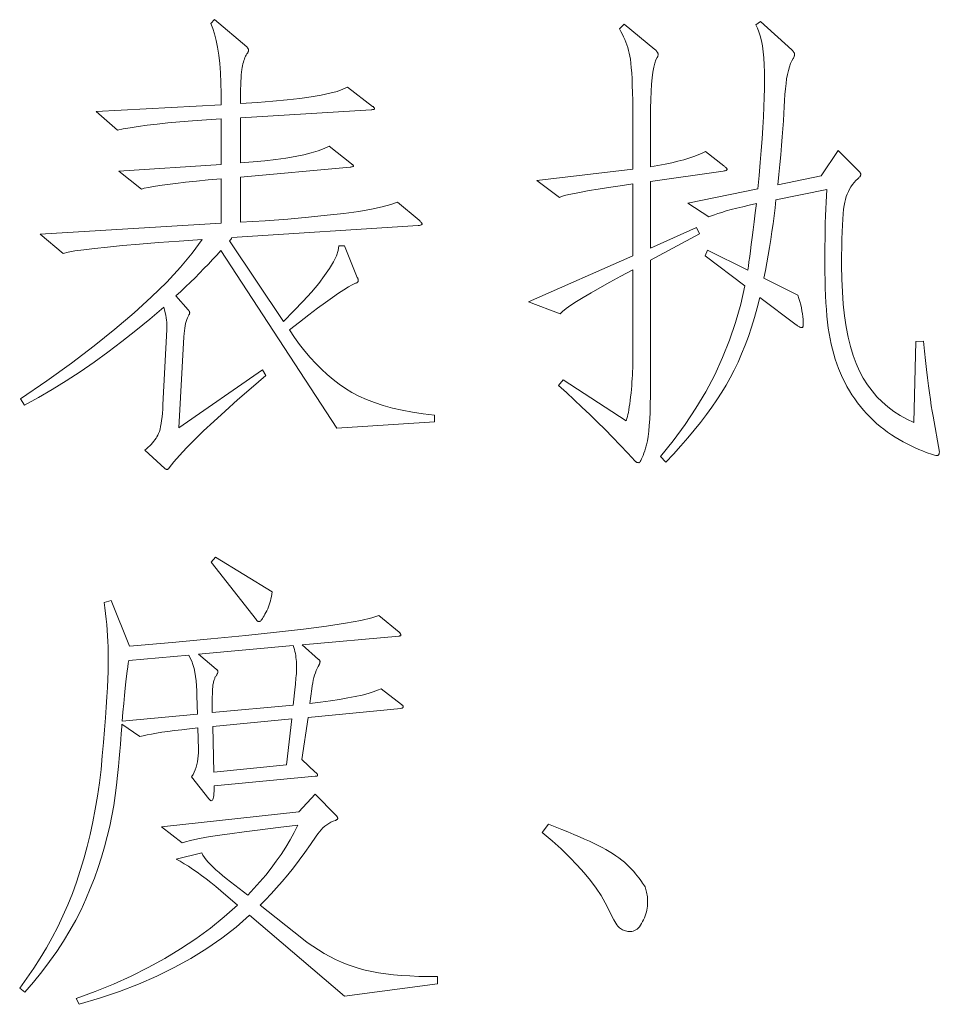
# Model space of a CAD drawing. Extents: x 0 to 1189, y 0 to 841.
# Tile 41 of 132: x 118 to 128, y 87 to 98. Entities that reach past the tile are written whole.
import ezdxf

# ---------------------------------------------------------------- set-up
doc = ezdxf.new("R2010")
doc.units = 0

msp = doc.modelspace()

# ---------------------------------------------------------------- linework, layer by layer
at = {"color": 7, "lineweight": 13}
for points in [[(122.483, 93.26), (121.406, 93.192), (120.129, 95.15), (120.084, 95.1), (120.038, 95.051), (119.991, 95.001), (119.943, 94.951), (119.894, 94.901), (119.844, 94.85), (119.793, 94.8), (119.74, 94.75), (119.687, 94.699), (119.633, 94.649), (119.77, 94.495), (119.773, 94.491), (119.776, 94.487), (119.778, 94.484), (119.78, 94.48), (119.782, 94.477), (119.783, 94.474), (119.784, 94.471), (119.785, 94.468), (119.786, 94.466), (119.786, 94.464), (119.786, 94.462), (119.785, 94.459), (119.785, 94.457), (119.784, 94.455), (119.783, 94.452), (119.782, 94.449), (119.781, 94.446), (119.779, 94.444), (119.777, 94.441), (119.775, 94.437), (119.767, 94.424), (119.76, 94.408), (119.753, 94.389), (119.747, 94.369), (119.741, 94.346), (119.736, 94.321), (119.732, 94.294), (119.728, 94.265), (119.725, 94.234), (119.722, 94.2), (119.664, 93.197), (120.588, 93.836), (120.625, 93.772), (120.463, 93.634), (120.314, 93.503), (120.177, 93.381), (120.052, 93.267), (119.939, 93.161), (119.838, 93.063), (119.75, 92.974), (119.674, 92.892), (119.61, 92.819), (119.559, 92.753), (119.557, 92.75), (119.554, 92.748), (119.552, 92.745), (119.55, 92.743), (119.548, 92.742), (119.545, 92.74), (119.543, 92.739), (119.54, 92.738), (119.538, 92.738), (119.535, 92.738), (119.532, 92.738), (119.53, 92.738), (119.527, 92.739), (119.525, 92.739), (119.523, 92.74), (119.52, 92.741), (119.518, 92.743), (119.516, 92.744), (119.513, 92.746), (119.511, 92.748), (119.29, 92.949), (119.309, 92.965), (119.327, 92.981), (119.345, 92.997), (119.361, 93.013), (119.376, 93.03), (119.39, 93.047), (119.403, 93.063), (119.415, 93.08), (119.425, 93.098), (119.435, 93.115), (119.443, 93.134), (119.451, 93.156), (119.459, 93.182), (119.465, 93.21), (119.471, 93.242), (119.476, 93.277), (119.481, 93.316), (119.485, 93.357), (119.488, 93.402), (119.49, 93.45), (119.532, 94.279), (119.534, 94.297), (119.535, 94.316), (119.534, 94.337), (119.532, 94.359), (119.53, 94.383), (119.526, 94.409), (119.521, 94.436), (119.516, 94.465), (119.509, 94.495), (119.501, 94.527), (119.347, 94.395), (119.193, 94.268), (119.039, 94.146), (118.885, 94.03), (118.731, 93.919), (118.578, 93.813), (118.424, 93.713), (118.271, 93.618), (118.118, 93.529), (117.965, 93.445), (117.922, 93.514), (118.212, 93.715), (118.482, 93.91), (118.732, 94.1), (118.962, 94.284), (119.172, 94.462), (119.362, 94.635), (119.532, 94.803), (119.683, 94.965), (119.813, 95.121), (119.923, 95.271), (119.67, 95.254), (119.44, 95.237), (119.231, 95.22), (119.045, 95.204), (118.88, 95.188), (118.738, 95.173), (118.619, 95.159), (118.521, 95.145), (118.445, 95.131), (118.392, 95.118), (118.139, 95.33), (120.134, 95.451), (120.134, 95.942), (119.99, 95.928), (119.859, 95.915), (119.74, 95.903), (119.633, 95.89), (119.539, 95.879), (119.457, 95.867), (119.387, 95.856), (119.33, 95.846), (119.285, 95.836), (119.253, 95.826), (119.005, 96.026), (120.134, 96.1), (120.134, 96.602), (119.971, 96.591), (119.818, 96.58), (119.676, 96.568), (119.546, 96.556), (119.426, 96.544), (119.316, 96.531), (119.218, 96.518), (119.131, 96.504), (119.054, 96.49), (118.989, 96.475), (118.756, 96.681), (120.134, 96.755), (120.133, 96.881), (120.13, 96.999), (120.124, 97.108), (120.116, 97.21), (120.105, 97.304), (120.092, 97.39), (120.077, 97.467), (120.06, 97.537), (120.04, 97.599), (120.018, 97.652), (120.06, 97.695), (120.414, 97.394), (120.418, 97.39), (120.422, 97.386), (120.425, 97.382), (120.428, 97.378), (120.43, 97.375), (120.432, 97.371), (120.433, 97.368), (120.434, 97.365), (120.435, 97.362), (120.435, 97.359), (120.435, 97.357), (120.435, 97.354), (120.434, 97.351), (120.433, 97.348), (120.433, 97.345), (120.431, 97.343), (120.43, 97.34), (120.428, 97.337), (120.427, 97.333), (120.425, 97.33), (120.416, 97.318), (120.409, 97.305), (120.401, 97.291), (120.395, 97.276), (120.388, 97.26), (120.382, 97.244), (120.377, 97.226), (120.372, 97.207), (120.368, 97.187), (120.364, 97.167), (120.36, 97.144), (120.357, 97.117), (120.354, 97.087), (120.352, 97.053), (120.35, 97.015), (120.348, 96.973), (120.347, 96.928), (120.346, 96.879), (120.346, 96.827), (120.345, 96.771), (120.532, 96.783), (120.703, 96.797), (120.859, 96.811), (121, 96.827), (121.125, 96.845), (121.235, 96.863), (121.33, 96.883), (121.41, 96.904), (121.474, 96.927), (121.523, 96.95), (121.802, 96.739), (121.806, 96.736), (121.81, 96.733), (121.813, 96.73), (121.816, 96.727), (121.818, 96.725), (121.82, 96.722), (121.822, 96.719), (121.823, 96.717), (121.823, 96.715), (121.824, 96.713), (121.823, 96.711), (121.822, 96.709), (121.82, 96.707), (121.818, 96.706), (121.814, 96.705), (121.81, 96.704), (121.805, 96.703), (121.8, 96.703), (121.794, 96.702), (121.787, 96.702), (120.345, 96.612), (120.345, 96.116), (120.484, 96.127), (120.614, 96.139), (120.735, 96.153), (120.846, 96.169), (120.949, 96.186), (121.042, 96.205), (121.125, 96.227), (121.2, 96.25), (121.266, 96.274), (121.322, 96.301), (121.57, 96.106), (121.574, 96.102), (121.578, 96.1), (121.581, 96.097), (121.584, 96.094), (121.586, 96.092), (121.588, 96.089), (121.589, 96.087), (121.59, 96.085), (121.591, 96.083), (121.591, 96.082), (121.591, 96.08), (121.59, 96.079), (121.588, 96.077), (121.585, 96.076), (121.582, 96.075), (121.578, 96.073), (121.573, 96.072), (121.568, 96.071), (121.561, 96.07), (121.554, 96.069), (120.345, 95.958), (120.345, 95.462), (120.617, 95.479), (120.867, 95.497), (121.095, 95.517), (121.302, 95.538), (121.486, 95.559), (121.648, 95.582), (121.788, 95.606), (121.906, 95.63), (122.003, 95.656), (122.077, 95.683), (122.314, 95.483), (122.321, 95.478), (122.326, 95.473), (122.331, 95.468), (122.335, 95.464), (122.338, 95.46), (122.341, 95.456), (122.343, 95.452), (122.345, 95.449), (122.346, 95.446), (122.346, 95.443), (122.346, 95.441), (122.344, 95.438), (122.342, 95.436), (122.339, 95.434), (122.336, 95.432), (122.331, 95.43), (122.325, 95.428), (122.319, 95.427), (122.312, 95.426), (122.304, 95.425), (120.25, 95.293), (120.248, 95.288), (120.246, 95.284), (120.244, 95.28), (120.241, 95.277), (120.239, 95.273), (120.236, 95.269), (120.233, 95.266), (120.23, 95.262), (120.227, 95.259), (120.224, 95.256), (120.821, 94.369), (120.935, 94.484), (121.037, 94.591), (121.128, 94.692), (121.207, 94.786), (121.273, 94.873), (121.328, 94.953), (121.371, 95.026), (121.402, 95.092), (121.421, 95.151), (121.428, 95.203), (121.491, 95.203), (121.633, 94.854), (121.635, 94.85), (121.637, 94.846), (121.639, 94.842), (121.64, 94.838), (121.641, 94.835), (121.642, 94.831), (121.643, 94.827), (121.644, 94.824), (121.644, 94.821), (121.644, 94.817), (121.644, 94.814), (121.643, 94.811), (121.641, 94.808), (121.638, 94.805), (121.635, 94.802), (121.631, 94.798), (121.626, 94.795), (121.62, 94.792), (121.614, 94.789), (121.607, 94.786), (121.575, 94.771), (121.534, 94.748), (121.484, 94.718), (121.425, 94.679), (121.358, 94.631), (121.281, 94.576), (121.195, 94.513), (121.1, 94.441), (120.997, 94.362), (120.884, 94.274), (120.939, 94.192), (120.996, 94.115), (121.055, 94.041), (121.114, 93.971), (121.176, 93.904), (121.238, 93.842), (121.302, 93.783), (121.367, 93.728), (121.434, 93.677), (121.502, 93.63), (121.573, 93.586), (121.651, 93.545), (121.734, 93.508), (121.823, 93.473), (121.919, 93.442), (122.02, 93.414), (122.127, 93.39), (122.24, 93.368), (122.359, 93.349), (122.483, 93.334)], [(125.672, 96.084), (125.679, 96.079), (125.685, 96.074), (125.691, 96.07), (125.696, 96.065), (125.7, 96.061), (125.703, 96.058), (125.706, 96.054), (125.707, 96.051), (125.709, 96.048), (125.709, 96.045), (125.708, 96.042), (125.707, 96.04), (125.705, 96.038), (125.702, 96.036), (125.698, 96.034), (125.694, 96.032), (125.688, 96.03), (125.682, 96.029), (125.675, 96.028), (125.667, 96.026), (124.864, 95.91), (124.864, 95.176), (125.371, 95.403), (125.403, 95.335), (124.864, 95.044), (124.864, 93.646), (124.864, 93.547), (124.862, 93.455), (124.86, 93.37), (124.856, 93.292), (124.851, 93.221), (124.845, 93.157), (124.838, 93.101), (124.83, 93.051), (124.821, 93.008), (124.811, 92.972), (124.801, 92.942), (124.792, 92.915), (124.782, 92.89), (124.774, 92.869), (124.766, 92.852), (124.759, 92.837), (124.752, 92.826), (124.746, 92.818), (124.74, 92.813), (124.735, 92.811), (124.73, 92.812), (124.726, 92.812), (124.721, 92.813), (124.717, 92.814), (124.713, 92.815), (124.709, 92.817), (124.706, 92.819), (124.702, 92.822), (124.699, 92.824), (124.695, 92.827), (124.613, 92.916), (124.53, 93.004), (124.446, 93.091), (124.363, 93.176), (124.278, 93.26), (124.194, 93.343), (124.109, 93.424), (124.023, 93.505), (123.937, 93.584), (123.851, 93.661), (123.903, 93.725), (124.595, 93.271), (124.6, 93.284), (124.605, 93.3), (124.611, 93.319), (124.616, 93.341), (124.621, 93.366), (124.626, 93.395), (124.631, 93.426), (124.636, 93.46), (124.64, 93.497), (124.645, 93.537), (124.65, 93.579), (124.654, 93.62), (124.657, 93.66), (124.66, 93.7), (124.663, 93.739), (124.665, 93.777), (124.667, 93.815), (124.668, 93.852), (124.669, 93.889), (124.669, 93.925), (124.669, 94.939), (124.536, 94.868), (124.416, 94.801), (124.306, 94.74), (124.209, 94.684), (124.123, 94.633), (124.048, 94.587), (123.985, 94.546), (123.934, 94.51), (123.895, 94.479), (123.867, 94.453), (123.518, 94.585), (124.669, 95.092), (124.669, 95.884), (124.529, 95.863), (124.402, 95.844), (124.288, 95.826), (124.187, 95.81), (124.1, 95.794), (124.026, 95.78), (123.965, 95.767), (123.917, 95.755), (123.883, 95.745), (123.861, 95.736), (123.613, 95.921), (124.669, 96.048), (124.669, 96.607), (124.669, 96.709), (124.668, 96.803), (124.666, 96.891), (124.664, 96.97), (124.661, 97.043), (124.658, 97.108), (124.653, 97.165), (124.649, 97.215), (124.643, 97.258), (124.637, 97.293), (124.63, 97.325), (124.622, 97.356), (124.614, 97.387), (124.603, 97.418), (124.592, 97.448), (124.58, 97.478), (124.567, 97.507), (124.553, 97.537), (124.537, 97.566), (124.521, 97.594), (124.574, 97.647), (124.912, 97.367), (124.919, 97.361), (124.925, 97.355), (124.931, 97.349), (124.935, 97.344), (124.939, 97.338), (124.943, 97.333), (124.945, 97.328), (124.947, 97.323), (124.948, 97.319), (124.949, 97.314), (124.949, 97.31), (124.948, 97.306), (124.948, 97.302), (124.947, 97.298), (124.946, 97.295), (124.945, 97.291), (124.944, 97.288), (124.942, 97.284), (124.94, 97.281), (124.938, 97.278), (124.924, 97.251), (124.912, 97.215), (124.9, 97.171), (124.891, 97.117), (124.883, 97.054), (124.876, 96.983), (124.871, 96.902), (124.867, 96.813), (124.865, 96.715), (124.864, 96.607), (124.864, 96.074), (124.947, 96.088), (125.025, 96.103), (125.098, 96.118), (125.167, 96.134), (125.23, 96.15), (125.288, 96.168), (125.341, 96.186), (125.39, 96.204), (125.433, 96.223), (125.471, 96.243)], [(127.873, 94.152), (127.885, 94.041), (127.896, 93.937), (127.907, 93.838), (127.918, 93.746), (127.929, 93.66), (127.939, 93.58), (127.949, 93.507), (127.959, 93.439), (127.969, 93.378), (127.979, 93.324), (128.048, 92.928), (128.047, 92.921), (128.046, 92.914), (128.045, 92.909), (128.043, 92.904), (128.041, 92.9), (128.038, 92.897), (128.035, 92.894), (128.031, 92.892), (128.026, 92.891), (128.021, 92.891), (128.009, 92.892), (127.993, 92.895), (127.974, 92.9), (127.951, 92.908), (127.924, 92.917), (127.894, 92.929), (127.861, 92.942), (127.823, 92.958), (127.783, 92.976), (127.739, 92.996), (127.693, 93.018), (127.648, 93.041), (127.604, 93.066), (127.561, 93.092), (127.519, 93.12), (127.477, 93.149), (127.437, 93.179), (127.397, 93.211), (127.357, 93.244), (127.319, 93.279), (127.282, 93.315), (127.246, 93.352), (127.211, 93.391), (127.178, 93.431), (127.145, 93.472), (127.115, 93.515), (127.085, 93.559), (127.057, 93.604), (127.03, 93.65), (127.005, 93.698), (126.981, 93.747), (126.958, 93.797), (126.937, 93.849), (126.918, 93.901), (126.9, 93.954), (126.884, 94.008), (126.869, 94.063), (126.855, 94.119), (126.844, 94.176), (126.833, 94.234), (126.824, 94.295), (126.816, 94.359), (126.809, 94.427), (126.803, 94.499), (126.798, 94.574), (126.793, 94.653), (126.79, 94.736), (126.788, 94.823), (126.786, 94.913), (126.786, 95.008), (126.786, 95.102), (126.787, 95.194), (126.788, 95.282), (126.789, 95.368), (126.791, 95.451), (126.793, 95.531), (126.796, 95.608), (126.799, 95.682), (126.803, 95.753), (126.807, 95.821), (126.247, 95.71), (126.237, 95.621), (126.227, 95.533), (126.216, 95.445), (126.203, 95.358), (126.191, 95.271), (126.177, 95.185), (126.163, 95.099), (126.148, 95.014), (126.132, 94.929), (126.115, 94.844), (126.49, 94.659), (126.501, 94.623), (126.511, 94.587), (126.52, 94.552), (126.527, 94.518), (126.534, 94.485), (126.539, 94.453), (126.543, 94.421), (126.546, 94.391), (126.548, 94.361), (126.548, 94.332), (126.548, 94.326), (126.548, 94.32), (126.547, 94.316), (126.545, 94.312), (126.544, 94.308), (126.542, 94.305), (126.539, 94.303), (126.536, 94.301), (126.533, 94.3), (126.53, 94.3), (126.526, 94.3), (126.521, 94.301), (126.517, 94.303), (126.511, 94.305), (126.505, 94.308), (126.499, 94.312), (126.492, 94.316), (126.485, 94.32), (126.477, 94.326), (126.469, 94.332), (126.068, 94.633), (126.039, 94.52), (126.009, 94.412), (125.977, 94.306), (125.943, 94.204), (125.907, 94.106), (125.869, 94.011), (125.829, 93.92), (125.787, 93.832), (125.744, 93.748), (125.698, 93.667), (125.65, 93.587), (125.597, 93.506), (125.541, 93.424), (125.48, 93.341), (125.416, 93.256), (125.347, 93.171), (125.275, 93.084), (125.198, 92.996), (125.118, 92.907), (125.033, 92.817), (124.975, 92.88), (125.116, 93.054), (125.245, 93.231), (125.365, 93.411), (125.473, 93.594), (125.572, 93.78), (125.659, 93.97), (125.736, 94.162), (125.803, 94.358), (125.859, 94.557), (125.904, 94.759), (125.466, 95.092), (125.492, 95.155), (125.936, 94.934), (125.943, 94.977), (125.95, 95.027), (125.958, 95.084), (125.966, 95.147), (125.975, 95.217), (125.985, 95.294), (125.996, 95.377), (126.007, 95.467), (126.019, 95.564), (126.031, 95.667), (125.953, 95.65), (125.882, 95.633), (125.815, 95.616), (125.755, 95.601), (125.7, 95.586), (125.65, 95.571), (125.606, 95.557), (125.568, 95.544), (125.535, 95.532), (125.508, 95.52), (125.276, 95.673), (126.047, 95.831), (126.061, 95.978), (126.073, 96.119), (126.084, 96.254), (126.094, 96.383), (126.102, 96.505), (126.109, 96.622), (126.114, 96.733), (126.118, 96.838), (126.12, 96.937), (126.121, 97.029), (126.12, 97.116), (126.117, 97.197), (126.112, 97.273), (126.105, 97.342), (126.097, 97.406), (126.086, 97.463), (126.074, 97.515), (126.06, 97.562), (126.044, 97.602), (126.026, 97.637), (126.078, 97.673), (126.422, 97.362), (126.428, 97.356), (126.433, 97.35), (126.438, 97.344), (126.442, 97.339), (126.445, 97.334), (126.448, 97.329), (126.45, 97.324), (126.452, 97.32), (126.453, 97.316), (126.453, 97.312), (126.453, 97.308), (126.453, 97.304), (126.452, 97.3), (126.451, 97.296), (126.449, 97.291), (126.448, 97.287), (126.445, 97.282), (126.443, 97.277), (126.44, 97.272), (126.437, 97.267), (126.422, 97.24), (126.408, 97.21), (126.396, 97.174), (126.384, 97.135), (126.374, 97.091), (126.365, 97.042), (126.358, 96.99), (126.351, 96.932), (126.346, 96.871), (126.342, 96.805), (126.339, 96.734), (126.334, 96.659), (126.329, 96.578), (126.323, 96.493), (126.316, 96.402), (126.308, 96.306), (126.3, 96.205), (126.29, 96.1), (126.28, 95.989), (126.268, 95.873), (126.744, 95.974), (126.934, 96.253), (127.155, 96.032), (127.16, 96.026), (127.165, 96.021), (127.169, 96.017), (127.172, 96.012), (127.175, 96.007), (127.178, 96.003), (127.179, 95.999), (127.181, 95.995), (127.181, 95.991), (127.182, 95.987), (127.181, 95.983), (127.18, 95.979), (127.179, 95.975), (127.177, 95.971), (127.174, 95.966), (127.17, 95.962), (127.166, 95.957), (127.161, 95.952), (127.156, 95.947), (127.15, 95.942), (127.129, 95.921), (127.109, 95.899), (127.09, 95.877), (127.074, 95.852), (127.058, 95.827), (127.045, 95.801), (127.032, 95.773), (127.022, 95.744), (127.013, 95.714), (127.005, 95.683), (126.998, 95.648), (126.993, 95.605), (126.987, 95.554), (126.983, 95.496), (126.979, 95.43), (126.976, 95.356), (126.974, 95.275), (126.972, 95.187), (126.971, 95.09), (126.971, 94.986), (126.973, 94.836), (126.979, 94.693), (126.988, 94.558), (127.002, 94.43), (127.02, 94.309), (127.042, 94.196), (127.068, 94.091), (127.097, 93.993), (127.131, 93.903), (127.169, 93.82), (127.21, 93.743), (127.256, 93.67), (127.306, 93.603), (127.359, 93.539), (127.417, 93.481), (127.479, 93.426), (127.545, 93.377), (127.615, 93.332), (127.69, 93.291), (127.768, 93.255), (127.789, 94.147)], [(120.694, 91.386), (120.69, 91.361), (120.686, 91.337), (120.681, 91.312), (120.675, 91.289), (120.669, 91.266), (120.662, 91.244), (120.654, 91.222), (120.645, 91.2), (120.635, 91.179), (120.625, 91.159), (120.615, 91.14), (120.605, 91.123), (120.597, 91.108), (120.588, 91.095), (120.581, 91.084), (120.574, 91.075), (120.568, 91.068), (120.563, 91.063), (120.558, 91.06), (120.554, 91.059), (120.55, 91.059), (120.547, 91.06), (120.543, 91.061), (120.54, 91.062), (120.536, 91.064), (120.533, 91.066), (120.529, 91.069), (120.526, 91.072), (120.523, 91.076), (120.52, 91.08), (120.023, 91.713), (120.071, 91.771)], [(122.119, 90.146), (122.123, 90.142), (122.127, 90.139), (122.13, 90.137), (122.133, 90.134), (122.135, 90.131), (122.137, 90.128), (122.138, 90.126), (122.139, 90.124), (122.14, 90.121), (122.14, 90.119), (122.14, 90.117), (122.139, 90.115), (122.138, 90.113), (122.136, 90.112), (122.134, 90.11), (122.131, 90.108), (122.127, 90.107), (122.123, 90.106), (122.119, 90.104), (122.114, 90.103), (121.09, 90.003), (121.021, 89.538), (121.169, 89.401), (121.174, 89.397), (121.178, 89.393), (121.182, 89.389), (121.186, 89.386), (121.189, 89.382), (121.191, 89.379), (121.193, 89.376), (121.194, 89.372), (121.195, 89.37), (121.195, 89.367), (121.195, 89.364), (121.194, 89.362), (121.193, 89.36), (121.191, 89.358), (121.189, 89.357), (121.186, 89.356), (121.182, 89.355), (121.178, 89.354), (121.174, 89.354), (121.169, 89.354), (120.055, 89.248), (120.055, 89.217), (120.054, 89.189), (120.052, 89.165), (120.05, 89.143), (120.047, 89.125), (120.044, 89.111), (120.04, 89.099), (120.035, 89.091), (120.029, 89.086), (120.023, 89.084), (120.021, 89.085), (120.019, 89.085), (120.017, 89.086), (120.014, 89.088), (120.012, 89.09), (120.009, 89.092), (120.006, 89.095), (120.003, 89.098), (120, 89.102), (119.997, 89.106), (119.807, 89.348), (119.822, 89.373), (119.835, 89.399), (119.847, 89.426), (119.857, 89.455), (119.865, 89.484), (119.872, 89.515), (119.876, 89.547), (119.88, 89.58), (119.881, 89.614), (119.881, 89.649), (119.876, 89.887), (119.784, 89.877), (119.698, 89.868), (119.619, 89.858), (119.545, 89.849), (119.478, 89.839), (119.418, 89.83), (119.363, 89.82), (119.315, 89.811), (119.273, 89.801), (119.237, 89.792), (119.036, 89.929), (119.036, 89.901), (119.034, 89.865), (119.031, 89.82), (119.027, 89.766), (119.022, 89.703), (119.015, 89.631), (119.008, 89.551), (118.999, 89.461), (118.989, 89.363), (118.978, 89.256), (118.965, 89.144), (118.948, 89.032), (118.928, 88.919), (118.904, 88.806), (118.877, 88.692), (118.847, 88.578), (118.813, 88.463), (118.775, 88.348), (118.735, 88.232), (118.69, 88.116), (118.642, 87.999), (118.588, 87.883), (118.529, 87.768), (118.465, 87.653), (118.395, 87.538), (118.321, 87.424), (118.241, 87.311), (118.156, 87.198), (118.065, 87.085), (117.97, 86.973), (117.912, 87.02), (117.991, 87.128), (118.067, 87.238), (118.139, 87.349), (118.207, 87.463), (118.271, 87.579), (118.332, 87.696), (118.389, 87.816), (118.442, 87.938), (118.492, 88.061), (118.537, 88.187), (118.58, 88.315), (118.619, 88.445), (118.655, 88.579), (118.688, 88.714), (118.718, 88.852), (118.745, 88.993), (118.769, 89.136), (118.79, 89.282), (118.808, 89.43), (118.822, 89.581), (118.835, 89.728), (118.846, 89.867), (118.856, 89.997), (118.865, 90.117), (118.872, 90.229), (118.878, 90.332), (118.882, 90.426), (118.886, 90.511), (118.888, 90.588), (118.888, 90.655), (118.888, 90.718), (118.886, 90.78), (118.884, 90.842), (118.881, 90.904), (118.877, 90.966), (118.871, 91.027), (118.865, 91.088), (118.858, 91.149), (118.85, 91.21), (118.841, 91.27), (118.92, 91.291), (119.121, 90.79), (119.592, 90.83), (120.02, 90.869), (120.404, 90.906), (120.744, 90.942), (121.041, 90.977), (121.294, 91.01), (121.504, 91.042), (121.67, 91.072), (121.792, 91.1), (121.871, 91.127), (122.093, 90.943), (122.097, 90.939), (122.1, 90.935), (122.104, 90.931), (122.106, 90.927), (122.109, 90.924), (122.11, 90.921), (122.112, 90.918), (122.113, 90.916), (122.114, 90.913), (122.114, 90.911), (122.114, 90.909), (122.113, 90.907), (122.112, 90.906), (122.11, 90.904), (122.109, 90.903), (122.106, 90.902), (122.104, 90.901), (122.1, 90.901), (122.097, 90.901), (122.093, 90.9), (121.026, 90.805), (121.206, 90.642), (121.209, 90.64), (121.212, 90.637), (121.214, 90.635), (121.216, 90.633), (121.218, 90.631), (121.219, 90.628), (121.22, 90.626), (121.221, 90.623), (121.222, 90.621), (121.222, 90.618), (121.222, 90.615), (121.221, 90.612), (121.221, 90.609), (121.22, 90.606), (121.219, 90.603), (121.218, 90.599), (121.217, 90.596), (121.215, 90.592), (121.213, 90.588), (121.211, 90.584), (121.2, 90.564), (121.189, 90.543), (121.18, 90.52), (121.171, 90.496), (121.162, 90.47), (121.155, 90.443), (121.148, 90.414), (121.142, 90.384), (121.137, 90.353), (121.132, 90.32), (121.111, 90.156), (121.228, 90.171), (121.337, 90.186), (121.437, 90.202), (121.528, 90.218), (121.611, 90.234), (121.685, 90.25), (121.751, 90.267), (121.809, 90.284), (121.857, 90.302), (121.897, 90.32)], [(120.947, 90.341), (120.95, 90.366), (120.953, 90.391), (120.955, 90.415), (120.957, 90.439), (120.959, 90.463), (120.961, 90.486), (120.962, 90.509), (120.962, 90.532), (120.963, 90.554), (120.963, 90.576), (120.963, 90.597), (120.962, 90.619), (120.96, 90.641), (120.957, 90.663), (120.954, 90.685), (120.95, 90.707), (120.945, 90.729), (120.939, 90.751), (120.933, 90.773), (120.926, 90.795), (119.881, 90.7), (120.076, 90.536), (120.08, 90.533), (120.084, 90.53), (120.087, 90.527), (120.09, 90.524), (120.092, 90.521), (120.094, 90.518), (120.095, 90.515), (120.096, 90.513), (120.097, 90.51), (120.097, 90.507), (120.097, 90.504), (120.096, 90.501), (120.095, 90.498), (120.094, 90.494), (120.092, 90.489), (120.09, 90.485), (120.087, 90.48), (120.084, 90.474), (120.08, 90.468), (120.076, 90.462), (120.072, 90.456), (120.068, 90.449), (120.064, 90.441), (120.061, 90.433), (120.058, 90.425), (120.055, 90.416), (120.052, 90.406), (120.049, 90.396), (120.047, 90.386), (120.044, 90.375), (120.042, 90.363), (120.041, 90.35), (120.039, 90.335), (120.038, 90.318), (120.037, 90.299), (120.036, 90.279), (120.035, 90.257), (120.034, 90.234), (120.034, 90.209), (120.034, 90.183), (120.034, 90.056), (120.926, 90.14)], [(119.87, 90.04), (119.865, 90.241), (119.864, 90.298), (119.861, 90.353), (119.857, 90.405), (119.851, 90.454), (119.843, 90.501), (119.833, 90.544), (119.821, 90.585), (119.808, 90.622), (119.792, 90.657), (119.775, 90.689), (119.115, 90.631), (119.109, 90.6), (119.102, 90.56), (119.095, 90.513), (119.088, 90.458), (119.081, 90.395), (119.074, 90.324), (119.066, 90.245), (119.058, 90.158), (119.05, 90.063), (119.041, 89.961)], [(120.91, 89.987), (120.039, 89.903), (120.05, 89.401), (120.852, 89.48)], [(122.515, 87.068), (121.491, 86.931), (120.446, 87.823), (120.297, 87.693), (120.139, 87.571), (119.973, 87.455), (119.798, 87.346), (119.614, 87.245), (119.422, 87.15), (119.221, 87.062), (119.011, 86.982), (118.793, 86.908), (118.566, 86.841), (118.535, 86.904), (118.743, 86.981), (118.945, 87.064), (119.14, 87.152), (119.329, 87.246), (119.51, 87.346), (119.684, 87.452), (119.852, 87.564), (120.013, 87.681), (120.167, 87.805), (120.314, 87.934), (120.129, 88.092), (120.074, 88.138), (120.02, 88.182), (119.967, 88.223), (119.916, 88.262), (119.866, 88.298), (119.818, 88.331), (119.771, 88.363), (119.725, 88.391), (119.681, 88.417), (119.638, 88.44), (119.918, 88.509), (119.931, 88.485), (119.947, 88.461), (119.966, 88.435), (119.989, 88.409), (120.014, 88.381), (120.043, 88.353), (120.074, 88.323), (120.109, 88.293), (120.146, 88.262), (120.187, 88.229), (120.425, 88.044), (120.494, 88.117), (120.56, 88.19), (120.623, 88.265), (120.683, 88.34), (120.74, 88.417), (120.794, 88.494), (120.845, 88.573), (120.893, 88.653), (120.937, 88.733), (120.979, 88.815), (120.761, 88.79), (120.563, 88.765), (120.385, 88.742), (120.227, 88.721), (120.089, 88.7), (119.972, 88.682), (119.874, 88.664), (119.796, 88.648), (119.739, 88.633), (119.701, 88.62), (119.474, 88.799), (120.989, 88.963), (121.169, 89.158), (121.396, 88.926), (121.4, 88.922), (121.404, 88.918), (121.407, 88.914), (121.409, 88.91), (121.412, 88.907), (121.414, 88.904), (121.415, 88.9), (121.416, 88.897), (121.417, 88.895), (121.417, 88.892), (121.417, 88.889), (121.416, 88.887), (121.415, 88.884), (121.413, 88.882), (121.41, 88.879), (121.408, 88.877), (121.404, 88.875), (121.4, 88.872), (121.396, 88.87), (121.391, 88.868), (121.366, 88.859), (121.342, 88.848), (121.318, 88.835), (121.296, 88.82), (121.275, 88.803), (121.254, 88.785), (121.234, 88.765), (121.215, 88.743), (121.197, 88.719), (121.179, 88.694), (121.116, 88.602), (121.053, 88.513), (120.991, 88.428), (120.929, 88.347), (120.867, 88.269), (120.805, 88.195), (120.744, 88.124), (120.683, 88.057), (120.622, 87.993), (120.562, 87.934), (121.021, 87.569), (121.082, 87.523), (121.143, 87.48), (121.204, 87.44), (121.266, 87.402), (121.329, 87.367), (121.393, 87.336), (121.457, 87.307), (121.521, 87.281), (121.586, 87.257), (121.652, 87.237), (121.72, 87.219), (121.792, 87.203), (121.868, 87.189), (121.948, 87.177), (122.033, 87.167), (122.121, 87.159), (122.213, 87.153), (122.31, 87.149), (122.41, 87.147), (122.515, 87.147)], [(123.74, 88.826), (123.815, 88.797), (123.887, 88.768), (123.955, 88.741), (124.019, 88.714), (124.08, 88.688), (124.138, 88.663), (124.191, 88.638), (124.242, 88.615), (124.288, 88.592), (124.331, 88.57), (124.371, 88.548), (124.41, 88.526), (124.447, 88.503), (124.482, 88.479), (124.515, 88.456), (124.547, 88.431), (124.577, 88.407), (124.605, 88.381), (124.631, 88.356), (124.656, 88.33), (124.679, 88.304), (124.7, 88.28), (124.719, 88.257), (124.736, 88.235), (124.752, 88.215), (124.766, 88.196), (124.778, 88.178), (124.788, 88.162), (124.797, 88.148), (124.804, 88.134), (124.809, 88.121), (124.814, 88.107), (124.818, 88.092), (124.822, 88.077), (124.825, 88.06), (124.828, 88.043), (124.83, 88.025), (124.831, 88.006), (124.832, 87.986), (124.833, 87.965), (124.832, 87.944), (124.83, 87.923), (124.828, 87.902), (124.824, 87.88), (124.819, 87.859), (124.813, 87.838), (124.805, 87.816), (124.797, 87.795), (124.788, 87.773), (124.777, 87.752), (124.766, 87.731), (124.754, 87.713), (124.742, 87.696), (124.729, 87.682), (124.716, 87.67), (124.703, 87.661), (124.689, 87.653), (124.675, 87.648), (124.66, 87.644), (124.645, 87.643), (124.63, 87.644), (124.616, 87.645), (124.602, 87.647), (124.589, 87.65), (124.577, 87.653), (124.565, 87.658), (124.554, 87.663), (124.543, 87.669), (124.533, 87.675), (124.524, 87.683), (124.514, 87.692), (124.505, 87.703), (124.494, 87.717), (124.483, 87.734), (124.472, 87.752), (124.459, 87.773), (124.447, 87.797), (124.433, 87.822), (124.419, 87.85), (124.405, 87.881), (124.366, 87.96), (124.32, 88.04), (124.266, 88.122), (124.204, 88.205), (124.134, 88.29), (124.057, 88.376), (123.972, 88.464), (123.88, 88.553), (123.779, 88.644), (123.671, 88.736)]]:
    msp.add_lwpolyline(points, close=True, dxfattribs=at)

doc.saveas('drawing.dxf')
